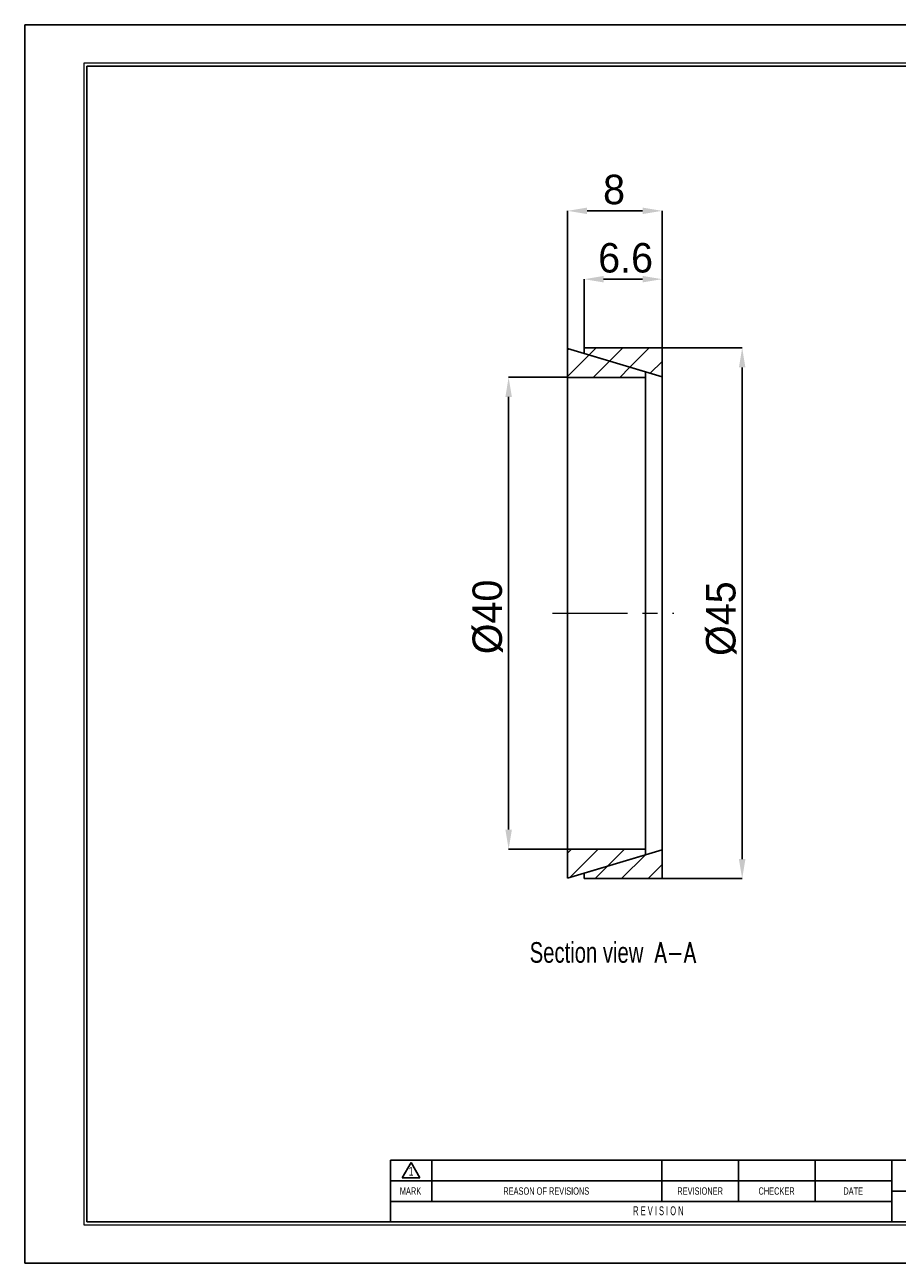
# Model space of a CAD drawing. Header units: millimetres. Extents: x 0 to 297, y 0 to 210.
# Tile 1 of 2: x 0 to 148, y 0 to 210. Entities that reach past the tile are written whole.
import ezdxf
from ezdxf.enums import TextEntityAlignment as Align

# ---------------------------------------------------------------- set-up
doc = ezdxf.new("R2010")
doc.units = ezdxf.units.MM
doc.header["$PDSIZE"] = -1
doc.linetypes.add('CENTERX2', pattern=[20.32, 12.7, -2.54, 2.54, -2.54])
doc.layers.add('문자', color=7, linetype='Continuous')
doc.layers.add('중심선', color=1, linetype='CENTERX2')
doc.layers.add('치수선', color=5, linetype='Continuous', lineweight=15)
doc.styles.add('SLDTEXTSTYLE0', font='TXT', dxfattribs={"width": 0.75})
doc.styles.add('SLDTEXTSTYLE2', font='TXT', dxfattribs={"width": 0.75, "bigfont": 'bigfont'})
doc.styles.add('SLDTEXTSTYLE8', font='TXT', dxfattribs={"width": 0.633333})
doc.dimstyles.new('SLDDIMSTYLE0', dxfattribs={"dimtxt": 3.5, "dimasz": 3.302, "dimexe": 0, "dimexo": 0.0625, "dimgap": 0.875, "dimtad": 1, "dimlfac": 0.5, "dimrnd": 1e-09, "dimzin": 12, "dimdsep": 46, "dimtxsty": 'SLDTEXTSTYLE0', "dimsah": 1, "dimcen": 0.09, "dimadec": 0, "dimazin": 3, "dimtfac": 1, "dimtofl": 0, "dimtmove": 0, "dimatfit": 3, "dimfxl": 1, "dimfrac": 2, "dimtolj": 1, "dimtzin": 12, "dimarcsym": 0})
doc.dimstyles.new('SLDDIMSTYLE1', dxfattribs={"dimtxt": 3.5, "dimasz": 3.302, "dimexe": 0, "dimexo": 0.0625, "dimgap": 0.875, "dimtad": 1, "dimlfac": 0.5, "dimrnd": 1e-09, "dimzin": 12, "dimdsep": 46, "dimtxsty": 'SLDTEXTSTYLE0', "dimsah": 1, "dimcen": 0.09, "dimadec": 0, "dimazin": 3, "dimtfac": 1, "dimtmove": 0, "dimatfit": 0, "dimfxl": 1, "dimfrac": 2, "dimtolj": 1, "dimtzin": 12, "dimarcsym": 0})
doc.dimstyles.new('SLDDIMSTYLE2', dxfattribs={"dimtxt": 3.5, "dimasz": 3.302, "dimexe": 0, "dimexo": 0.0625, "dimgap": 0.875, "dimtad": 1, "dimdec": 1, "dimlfac": 0.5, "dimrnd": 1e-09, "dimzin": 12, "dimdsep": 46, "dimtxsty": 'SLDTEXTSTYLE0', "dimsah": 1, "dimcen": 0.09, "dimadec": 0, "dimazin": 3, "dimtfac": 1, "dimtmove": 0, "dimatfit": 0, "dimfxl": 1, "dimfrac": 2, "dimtolj": 1, "dimtzin": 12, "dimarcsym": 0})

# ---------------------------------------------------------------- blocks, each defined once
blk = doc.blocks.new('AAAA')
at = {"color": 250, "true_color": 0x191924}
for p, q in [((-298.87, 124.28), (-595.87, 124.28)), ((-595.87, 124.28), (-595.87, -85.72)), ((-595.87, -85.72), (-298.87, -85.72))]:
    blk.add_line(p, q, dxfattribs=at)
at = {"lineweight": 0}
for p, q in [((-305.37, 117.78), (-585.87, 117.78)), ((-585.87, 117.78), (-585.87, -79.22)), ((-585.87, -79.22), (-305.37, -79.22))]:
    blk.add_line(p, q, dxfattribs=at)
for p, q in [((-305.87, 117.28), (-585.37, 117.28)), ((-585.37, 117.28), (-585.37, -78.72)), ((-435.87, -68.22), (-533.87, -68.22)), ((-533.87, -68.22), (-533.87, -78.72)), ((-531.87, -71.21), (-530.37, -68.61)), ((-530.37, -68.61), (-528.87, -71.21)), ((-526.87, -68.22), (-526.87, -75.22)), ((-487.87, -68.22), (-487.87, -75.22)), ((-474.87, -68.22), (-474.87, -75.22)), ((-461.87, -68.22), (-461.87, -75.22)), ((-448.87, -68.22), (-448.87, -78.72)), ((-531.87, -71.21), (-528.87, -71.21)), ((-448.87, -71.72), (-533.87, -71.72)), ((-448.87, -75.22), (-533.87, -75.22)), ((-448.87, -73.52), (-435.87, -73.52)), ((-585.37, -78.72), (-305.87, -78.72))]:
    blk.add_line(p, q)
at = {"color": 250, "true_color": 0x191924, "width": 0.75}
for tag, height, style, p in [('TITLE', 2.5, 'SLDTEXTSTYLE2', (-358.7, -62.04)), ('도번', 2.5, 'SLDTEXTSTYLE2', (-344.69, -70.81)), ('필렛', 1.15, 'SLDTEXTSTYLE0', (-416.62, -75.73)), ('SCALE', 1.2, 'SLDTEXTSTYLE0', (-342.09, -76.51)), ('DATE', 1.2, 'SLDTEXTSTYLE0', (-318.85, -76.56)), ('모따기', 1.15, 'SLDTEXTSTYLE0', (-416.62, -78.33))]:
    blk.add_attdef(tag, text='', height=height, dxfattribs=dict(at, style=style)).set_placement(p, align=Align.BOTTOM_LEFT)
at = {"layer": '문자', "attachment_point": 2}
for s, insert, char_height, style in [('1', (-530.38, -69.37), 1.5, 'SLDTEXTSTYLE0'), ('MARK', (-530.48, -72.85), 1.25, 'SLDTEXTSTYLE0'), ('REASON OF REVISIONS', (-507.46, -72.85), 1.25, 'SLDTEXTSTYLE0'), ('REVISIONER', (-481.38, -72.85), 1.25, 'SLDTEXTSTYLE0'), ('CHECKER', (-468.42, -72.85), 1.25, 'SLDTEXTSTYLE0'), ('DATE', (-455.43, -72.85), 1.25, 'SLDTEXTSTYLE0'), ('R E V I S I O N', (-488.46, -76.07), 1.5, 'SLDTEXTSTYLE8')]:
    blk.add_mtext(s, dxfattribs=dict(at, insert=insert, char_height=char_height, style=style))
blk = doc.blocks.new('_D')
at = {"layer": 'Defpoints', "color": 0}
for p in [(108.06, 155.28), (108.06, 65.28), (121.65, 65.28)]:
    blk.add_point(p, dxfattribs=at)
at = {"layer": '치수선', "color": 0, "lineweight": -2}
for p, q in [((108.13, 155.28), (121.65, 155.28)), ((121.65, 151.97), (121.65, 68.58)), ((108.13, 65.28), (121.65, 65.28))]:
    blk.add_line(p, q, dxfattribs=at)
at = {"layer": '치수선', "color": 0}
for points in [[(121.1, 151.97), (122.2, 151.97), (121.65, 155.28)], [(121.1, 68.58), (122.2, 68.58), (121.65, 65.28)]]:
    blk.add_solid(points, dxfattribs=at)
at = {"layer": '치수선', "color": 3, "insert": (115.52, 109.36), "char_height": 5, "attachment_point": 2, "rotation": 90}
blk.add_mtext('\\A1;%%c45', dxfattribs=at)
blk = doc.blocks.new('_D_1')
at = {"layer": 'Defpoints', "color": 0}
for p in [(82.06, 150.28), (92.06, 150.28), (92.06, 70.28)]:
    blk.add_point(p, dxfattribs=at)
at = {"layer": '치수선', "color": 0, "lineweight": -2}
for p, q in [((92, 150.28), (82.06, 150.28)), ((82.06, 73.58), (82.06, 146.97)), ((92, 70.28), (82.06, 70.28))]:
    blk.add_line(p, q, dxfattribs=at)
at = {"layer": '치수선', "color": 0}
for points in [[(81.51, 146.97), (82.61, 146.97), (82.06, 150.28)], [(81.51, 73.58), (82.61, 73.58), (82.06, 70.28)]]:
    blk.add_solid(points, dxfattribs=at)
at = {"layer": '치수선', "color": 3, "insert": (75.93, 109.65), "char_height": 5, "attachment_point": 2, "rotation": 90}
blk.add_mtext('\\A1;%%c40', dxfattribs=at)
blk = doc.blocks.new('_D_2')
at = {"layer": 'Defpoints', "color": 0}
for p in [(108.06, 178.51), (92.06, 155.18), (108.06, 155.28)]:
    blk.add_point(p, dxfattribs=at)
at = {"layer": '치수선', "color": 0, "lineweight": -2}
for p, q in [((92.06, 155.24), (92.06, 178.51)), ((95.37, 178.51), (104.76, 178.51)), ((108.06, 155.34), (108.06, 178.51))]:
    blk.add_line(p, q, dxfattribs=at)
at = {"layer": '치수선', "color": 0}
for points in [[(95.37, 179.06), (95.37, 177.96), (92.06, 178.51)], [(104.76, 179.06), (104.76, 177.96), (108.06, 178.51)]]:
    blk.add_solid(points, dxfattribs=at)
at = {"layer": '치수선', "color": 3, "insert": (99.93, 184.63), "char_height": 5, "attachment_point": 2}
blk.add_mtext('\\A1;8', dxfattribs=at)
blk = doc.blocks.new('_D_3')
at = {"layer": 'Defpoints', "color": 0}
for p in [(94.86, 166.92), (94.86, 155.28), (108.06, 155.28)]:
    blk.add_point(p, dxfattribs=at)
at = {"layer": '치수선', "color": 0, "lineweight": -2}
for p, q in [((94.86, 155.34), (94.86, 166.92)), ((104.76, 166.92), (98.17, 166.92)), ((108.06, 155.34), (108.06, 166.92))]:
    blk.add_line(p, q, dxfattribs=at)
at = {"layer": '치수선', "color": 0}
for points in [[(98.17, 167.47), (98.17, 166.37), (94.86, 166.92)], [(104.76, 167.47), (104.76, 166.37), (108.06, 166.92)]]:
    blk.add_solid(points, dxfattribs=at)
at = {"layer": '치수선', "color": 3, "insert": (101.89, 173.05), "char_height": 5, "attachment_point": 2}
blk.add_mtext('\\A1;6.6', dxfattribs=at)

msp = doc.modelspace()

# ---------------------------------------------------------------- hatches: boundary and pattern name
at = {"linetype": 'Continuous', "lineweight": 0}
h = msp.add_hatch(dxfattribs=at)
h.set_pattern_fill('ANSI31', style=0)
h.paths.add_polyline_path([(92.063, 150.276), (105.263, 150.276), (105.263, 151.215), (92.063, 155.176)], flags=0)
h = msp.add_hatch(dxfattribs=at)
h.set_pattern_fill('ANSI31', style=0)
h.paths.add_polyline_path([(108.063, 155.276), (94.863, 155.276), (94.863, 154.336), (108.063, 150.376)], flags=0)
h = msp.add_hatch(dxfattribs=at)
h.set_pattern_fill('ANSI31', style=0)
h.paths.add_polyline_path([(92.063, 65.376), (105.263, 69.336), (105.263, 70.276), (92.063, 70.276)], flags=0)
h = msp.add_hatch(dxfattribs=at)
h.set_pattern_fill('ANSI31', style=0)
h.paths.add_polyline_path([(108.063, 70.176), (94.863, 66.215), (94.863, 65.276), (108.063, 65.276)], flags=0)

# ---------------------------------------------------------------- linework, layer by layer
for p, q in [((105.263, 151.215), (92.063, 155.176)), ((92.063, 155.176), (92.063, 150.276)), ((108.063, 155.276), (94.863, 155.276)), ((94.863, 155.276), (94.863, 154.336)), ((94.863, 154.336), (94.863, 154.336)), ((94.863, 154.336), (108.063, 150.376)), ((108.063, 150.376), (108.063, 155.276)), ((105.263, 150.276), (105.263, 151.215)), ((92.063, 70.276), (92.063, 150.276)), ((92.063, 150.276), (105.263, 150.276)), ((105.263, 70.276), (105.263, 150.276)), ((108.063, 70.176), (108.063, 150.376)), ((105.263, 70.276), (92.063, 70.276)), ((92.063, 70.276), (92.063, 65.376)), ((92.063, 65.376), (105.263, 69.336)), ((108.063, 70.176), (94.863, 66.215)), ((105.263, 69.336), (105.263, 70.276)), ((108.063, 65.276), (108.063, 70.176)), ((94.863, 66.215), (94.863, 66.216)), ((94.863, 66.215), (94.863, 65.276)), ((94.863, 65.276), (108.063, 65.276))]:
    msp.add_line(p, q)
at = {"layer": '중심선', "linetype": 'CENTERX2', "lineweight": 0}
msp.add_line((89.52, 110.276), (110.063, 110.276), dxfattribs=at)

# ---------------------------------------------------------------- block references
at = {"color": 7, "linetype": 'Continuous'}
msp.add_blockref('AAAA', (595.902, 85.776), dxfattribs=at)

# ---------------------------------------------------------------- texts
at = {"layer": '문자', "insert": (99.711, 54.512), "char_height": 3.5, "attachment_point": 2, "style": 'SLDTEXTSTYLE2'}
msp.add_mtext('{\\fGulim|b0|i0|c129|p50;Section view  }A-A', dxfattribs=at)

# ---------------------------------------------------------------- dimensions: what is measured, and where the dimension line sits
at = {"layer": '치수선', "color": 5, "true_color": 0x0000ff}
for base, p1, p2, dimstyle, picture, middle in [((108.063, 178.507), (92.063, 155.176), (108.063, 155.276), 'SLDDIMSTYLE1', '_D_2', (99.933, 178.507)), ((94.863, 166.922), (108.063, 155.276), (94.863, 155.276), 'SLDDIMSTYLE2', '_D_3', (101.893, 166.922))]:
    dim = msp.add_linear_dim(base=base, p1=p1, p2=p2, dimstyle=dimstyle, override={"dimtxt": 5, "dimgap": 1, "dimtxsty": 'Standard', "dimclrt": 3}, dxfattribs=at)
    dim.commit()
    dim.dimension.update_dxf_attribs({"geometry": picture, "text_midpoint": middle, "dimtype": 160})
for base, p1, p2, picture, middle in [((121.651, 65.276), (108.063, 155.276), (108.063, 65.276), '_D', (121.651, 109.362)), ((82.063, 150.276), (92.063, 70.276), (92.063, 150.276), '_D_1', (82.063, 109.648))]:
    dim = msp.add_linear_dim(base=base, p1=p1, p2=p2, angle=90, text='%%c<>', dimstyle='SLDDIMSTYLE0', override={"dimtxt": 5, "dimgap": 1, "dimtxsty": 'Standard', "dimclrt": 3}, dxfattribs=at)
    dim.commit()
    dim.dimension.update_dxf_attribs({"geometry": picture, "text_midpoint": middle, "dimtype": 160})

doc.saveas('drawing.dxf')
